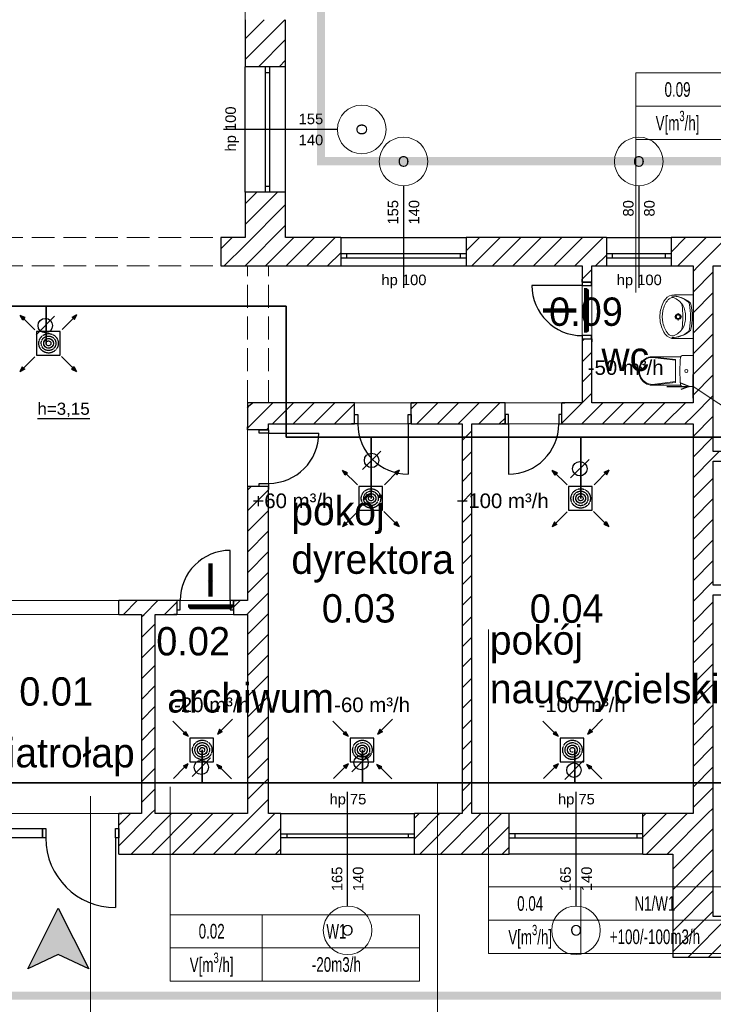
# Model space of a CAD drawing. Header units: millimetres. Extents: x -40063 to 512011, y 350190 to 687060.
# Tile 80 of 256: x 164480 to 173042, y 455093 to 467247. Entities that reach past the tile are written whole.
import ezdxf

# ---------------------------------------------------------------- set-up
doc = ezdxf.new("R2010")
doc.units = ezdxf.units.MM
for name, pattern in [('DASHDOT', [1, 0.5, -0.25, 0, -0.25]), ('DASHED', [0.75, 0.5, -0.25]), ('Krawędzie ukryte', [391.222223, 282.222223, -109])]:
    doc.linetypes.add(name, pattern=pattern)
doc.layers.get('0').update_dxf_attribs({"color": 8})
for name, color, linetype in [('2D - Ogólne', 8, 'Continuous'), ('Elementy Modelu - Strefy', 8, 'Continuous'), ('FLUID-KK-50-ARRGR', 7, 'Continuous'), ('IS_opisy', 7, 'Continuous'), ('IS_urządzenia', 7, 'Continuous'), ('J_opis pomieszczeń', 8, 'Continuous'), ('Konstrukcja - Ściany zew', 8, 'Continuous'), ('Opisy - Teksty', 8, 'Continuous'), ('Wnętrze - Umeblowanie', 8, 'Continuous'), ('X_ref', 8, 'Continuous')]:
    doc.layers.add(name, color=color, linetype=linetype)
for name, color, linetype, lineweight in [('_IS_WM_OPIS', 7, 'Continuous', 9), ('AP_nawiew N1', 5, 'Continuous', 35), ('AP_wywiew W1', 1, 'Continuous', 35), ('FLUID-BILANSE', 150, 'Continuous', 18), ('FLUID-KK', 3, 'Continuous', 35), ('J_wywiew W1.1', 30, 'Continuous', 30), ('J_zakres opracowania', 226, 'DASHDOT', 30)]:
    doc.layers.add(name, color=color, linetype=linetype, lineweight=lineweight)
doc.styles.add('ARIAL NARROW', font='ARIALN.TTF', dxfattribs={"width": 0.8})
doc.styles.add('FDBES', font='simplex.shx')
doc.styles.add('GENERATED_STYLE_1', font='arial.ttf')
doc.styles.add('GENERATED_STYLE_2', font='txt')
doc.styles.add('Schedule-Header', font='arial.ttf')
doc.styles.get("Standard").update_dxf_attribs({"font": 'arial.ttf'})
doc.dimstyles.new('FDBES', dxfattribs={"dimscale": 50, "dimtxt": 4, "dimasz": 2.5, "dimexe": 0.8, "dimexo": 2, "dimgap": 1, "dimtad": 1, "dimdsep": 46, "dimtxsty": 'FDBES', "dimcen": 2.5, "dimclrd": 4, "dimclre": 5, "dimadec": 0, "dimazin": 0, "dimtfac": 1, "dimtmove": 0, "dimatfit": 3, "dimfxl": 1, "dimarcsym": 0})

# ---------------------------------------------------------------- blocks, each defined once
blk = doc.blocks.new('*U3010')
at = {"color": 0, "linetype": 'ByBlock', "lineweight": -2}
for p, q in [((270, 0, 20), (-270, 0, 20)), ((250, 0), (-250, 0)), ((250, 0, -20), (-250, 0, -20)), ((250, 0, -20), (250, 0)), ((270, 0), (250, 0)), ((-250, 0), (-270, 0)), ((-250, 0, -20), (-250, 0))]:
    blk.add_line(p, q, dxfattribs=at)
at = {"linetype": 'Continuous', "lineweight": -3}
for p, q in [((270, 0, 20), (-270, 0, 20)), ((-270, 0, 20), (270, 0, 20))]:
    blk.add_line(p, q, dxfattribs=at)
blk = doc.blocks.new('A$C652FADA9')
at = {"layer": 'IS_urządzenia', "color": 1}
for p, q in [((601, 601), (735, 735)), ((134, 575), (0, 709)), ((578, 610), (550, 548)), ((593, 595), (578, 610)), ((141, 569), (126, 553)), ((126, 553), (188, 525)), ((141, 569), (156, 585)), ((156, 585), (188, 525)), ((504, 502), (212, 502)), ((212, 502), (212, 210)), ((504, 210), (504, 502)), ((610, 580), (550, 548)), ((593, 595), (610, 580)), ((142, 139), (8, 5)), ((131, 158), (190, 190)), ((147, 143), (131, 158)), ((147, 143), (163, 128)), ((163, 128), (190, 190)), ((212, 210), (504, 210)), ((605, 149), (543, 177)), ((575, 117), (543, 177)), ((590, 133), (575, 117)), ((590, 133), (605, 149)), ((590, 134), (725, 0))]:
    blk.add_line(p, q, dxfattribs=at)
at = {"layer": 'IS_urządzenia', "color": 1, "linetype": 'ByBlock', "lineweight": 100}
blk.add_line((363, 356), (363, 356), dxfattribs=at)
at = {"layer": 'IS_urządzenia', "color": 1, "linetype": 'DASHED'}
for radius in [120, 90, 60, 30]:
    blk.add_circle((363, 356), radius, dxfattribs=at)
at = {"layer": 'IS_urządzenia', "color": 1, "linetype": 'ByBlock', "lineweight": -2}
blk.add_circle((363, 356), 60, dxfattribs=at)
at = {"layer": 'IS_urządzenia', "color": 1, "linetype": 'Continuous', "extrusion": (0, 0, -1)}
for points in [[(-550, 548), (-593, 595), (-578, 610)], [(-188, 525), (-141, 569), (-126, 553)], [(-141, 569), (-188, 525), (-156, 585)], [(-593, 595), (-550, 548), (-610, 580)], [(-147, 143), (-190, 190), (-131, 158)], [(-190, 190), (-147, 143), (-163, 128)], [(-543, 177), (-590, 133), (-605, 149)], [(-590, 133), (-543, 177), (-575, 117)]]:
    blk.add_solid(points, dxfattribs=at)
at = {"layer": 'IS_urządzenia', "color": 1}
for points in [[(140, 581), (170, 540), (128, 569)], [(607, 595), (566, 566), (595, 607)], [(136, 145), (177, 174), (148, 133)], [(585, 128), (555, 170), (596, 140)]]:
    blk.add_solid(points, dxfattribs=at)
blk = doc.blocks.new('A$C641D9A09')
at = {"layer": 'IS_urządzenia', "color": 7}
blk.add_line((0, 0), (229, 229), dxfattribs=at)
blk.add_circle((114, 114), 88.9, dxfattribs=at)
blk = doc.blocks.new('A$C652FA4B4')
blk.add_blockref('A$C641D9A09', (0, 0))
blk = doc.blocks.new('fdgdfg')
at = {"layer": '2D - Ogólne', "linetype": 'Krawędzie ukryte', "lineweight": 13}
for p, q in [((-180620, 456120), (-176720, 456120)), ((-180620, 455770), (-176719, 455770)), ((-176390, 454080), (-176390, 455770)), ((-176130, 454080), (-176130, 455770))]:
    blk.add_line(p, q, dxfattribs=at)
at = {"layer": 'Elementy Modelu - Strefy', "linetype": 'Continuous', "lineweight": 0}
for p, q in [((-176420, 456120), (-176420, 467540)), ((-176719, 455770), (-176720, 456120)), ((-176720, 456120), (-176420, 456120)), ((-172259, 455770), (-176719, 455770)), ((-172259, 454080), (-172259, 455770)), ((-172139, 454080), (-172139, 455770)), ((-172139, 455770), (-170890, 455770)), ((-170890, 455770), (-170890, 454080)), ((-176390, 451640), (-176390, 454080)), ((-176390, 454080), (-172259, 454080)), ((-170890, 454080), (-172139, 454080)), ((-176130, 449010), (-176130, 453820)), ((-176130, 453820), (-173740, 453820)), ((-173740, 453820), (-173740, 449010)), ((-173620, 449010), (-173620, 453820)), ((-173620, 453820), (-170890, 453820)), ((-170890, 453820), (-170890, 449010)), ((-180860, 451640), (-176390, 451640)), ((-179710, 451470), (-177700, 451470)), ((-177700, 451470), (-177700, 449010)), ((-177530, 449010), (-177530, 451470)), ((-177530, 451470), (-176390, 451470)), ((-176390, 451470), (-176390, 449010)), ((-177700, 449010), (-179710, 449010)), ((-176390, 449010), (-177530, 449010)), ((-173740, 449010), (-176130, 449010)), ((-170890, 449010), (-173620, 449010))]:
    blk.add_line(p, q, dxfattribs=at)
at = {"layer": 'Konstrukcja - Ściany zew', "linetype": 'Continuous'}
for p, q in [((-176420, 458573), (-176183, 458810)), ((-176420, 458318), (-175928, 458810)), ((-176420, 458810), (-176420, 458230)), ((-175920, 458230), (-175920, 458810)), ((-176254, 458230), (-175920, 458564)), ((-175999, 458230), (-175920, 458309)), ((-176170, 458230), (-176420, 458230)), ((-176420, 456680), (-176420, 458230)), ((-176120, 458230), (-176170, 458230)), ((-176170, 458155), (-176170, 458230)), ((-176120, 458230), (-176170, 458230)), ((-175920, 458230), (-176120, 458230)), ((-176120, 458230), (-176120, 458155)), ((-175920, 456680), (-175920, 458230)), ((-176120, 458155), (-176170, 458155)), ((-176170, 456755), (-176170, 458155)), ((-176120, 458155), (-176120, 456755)), ((-175280, 457455), (-176689, 457455)), ((-176170, 456680), (-176170, 456755)), ((-176170, 456755), (-176120, 456755)), ((-176120, 456755), (-176120, 456680)), ((-174465, 456760), (-174465, 455502)), ((-171560, 456760), (-171560, 455502)), ((-176420, 456536), (-176277, 456680)), ((-176420, 456282), (-176022, 456680)), ((-176170, 456680), (-176420, 456680)), ((-176420, 456680), (-176420, 456120)), ((-176120, 456680), (-176170, 456680)), ((-176120, 456680), (-176170, 456680)), ((-175920, 456680), (-176120, 456680)), ((-175920, 456120), (-175920, 456680)), ((-176420, 456027), (-175920, 456527)), ((-176420, 455773), (-175920, 456273)), ((-176720, 455982), (-176582, 456120)), ((-176420, 456120), (-176720, 456120)), ((-176720, 456120), (-176720, 455770)), ((-176168, 455770), (-175818, 456120)), ((-175240, 456120), (-175920, 456120)), ((-175914, 455770), (-175564, 456120)), ((-175659, 455770), (-175309, 456120)), ((-175240, 456120), (-175240, 455920)), ((-175240, 456120), (-173690, 456120)), ((-173690, 455957), (-173527, 456120)), ((-173690, 456120), (-173690, 455920)), ((-171960, 456120), (-173690, 456120)), ((-173623, 455770), (-173273, 456120)), ((-173368, 455770), (-173018, 456120)), ((-173114, 455770), (-172764, 456120)), ((-172859, 455770), (-172509, 456120)), ((-172605, 455770), (-172255, 456120)), ((-172350, 455770), (-172000, 456120)), ((-171960, 456120), (-171960, 455920)), ((-171960, 456120), (-171160, 456120)), ((-171160, 455941), (-170982, 456120)), ((-171160, 456120), (-171160, 455920)), ((-170110, 456120), (-171160, 456120)), ((-171077, 455770), (-170727, 456120)), ((-170823, 455770), (-170473, 456120)), ((-176677, 455770), (-176420, 456027)), ((-175405, 455770), (-175240, 455934)), ((-175240, 455920), (-175240, 455870)), ((-175165, 455920), (-175240, 455920)), ((-175240, 455920), (-175240, 455870)), ((-175240, 455870), (-175240, 455770)), ((-175240, 455870), (-175165, 455870)), ((-175165, 455870), (-175165, 455920)), ((-173765, 455920), (-175165, 455920)), ((-175165, 455870), (-173765, 455870)), ((-173690, 455920), (-173765, 455920)), ((-173765, 455920), (-173765, 455870)), ((-173765, 455870), (-173690, 455870)), ((-173690, 455920), (-173690, 455870)), ((-173690, 455920), (-173690, 455870)), ((-173690, 455870), (-173690, 455770)), ((-172095, 455770), (-171960, 455905)), ((-171960, 455920), (-171960, 455870)), ((-171885, 455920), (-171960, 455920)), ((-171960, 455920), (-171960, 455870)), ((-171960, 455870), (-171960, 455770)), ((-171960, 455870), (-171885, 455870)), ((-171885, 455870), (-171885, 455920)), ((-171235, 455920), (-171885, 455920)), ((-171885, 455870), (-171235, 455870)), ((-171160, 455920), (-171235, 455920)), ((-171235, 455920), (-171235, 455870)), ((-171235, 455870), (-171160, 455870)), ((-171160, 455920), (-171160, 455870)), ((-171160, 455920), (-171160, 455870)), ((-171160, 455870), (-171160, 455770)), ((-176720, 455770), (-176420, 455770)), ((-176423, 455770), (-176420, 455773)), ((-176420, 455770), (-175240, 455770)), ((-175240, 455770), (-173690, 455770)), ((-173690, 455770), (-172259, 455770)), ((-172259, 455770), (-172259, 455570)), ((-172139, 455770), (-171960, 455770)), ((-172139, 455570), (-172139, 455770)), ((-171960, 455770), (-171160, 455770)), ((-171160, 455770), (-170890, 455770)), ((-170890, 455702), (-170823, 455770)), ((-170890, 455770), (-170890, 454080)), ((-170640, 455770), (-170110, 455770)), ((-170640, 453480), (-170640, 455770)), ((-172259, 455606), (-172140, 455725)), ((-170890, 455448), (-170640, 455698)), ((-172259, 455530), (-172879, 455530)), ((-172259, 455570), (-172259, 455607)), ((-172259, 455570), (-172259, 455607)), ((-172259, 455570), (-172144, 455570)), ((-172259, 455570), (-172259, 455530)), ((-172144, 455570), (-172259, 455570)), ((-172259, 455570), (-172144, 455570)), ((-172259, 455530), (-172144, 455530)), ((-172144, 455570), (-172139, 455570)), ((-172144, 455530), (-172144, 455570)), ((-172144, 455570), (-172139, 455570)), ((-172139, 455570), (-172139, 455607)), ((-172139, 455570), (-172139, 455607)), ((-170890, 455193), (-170640, 455443)), ((-170890, 454939), (-170640, 455189)), ((-172144, 454910), (-172259, 454910)), ((-172259, 454910), (-172259, 454870)), ((-172144, 454870), (-172144, 454910)), ((-170890, 454684), (-170640, 454934)), ((-172259, 454843), (-172232, 454870)), ((-172259, 454870), (-172259, 454833)), ((-172259, 454870), (-172144, 454870)), ((-172259, 454870), (-172259, 454080)), ((-172259, 454870), (-172144, 454870)), ((-172259, 454870), (-172144, 454870)), ((-172259, 454870), (-172259, 454833)), ((-172144, 454870), (-172139, 454870)), ((-172144, 454870), (-172139, 454870)), ((-172139, 454870), (-172139, 454833)), ((-172139, 454080), (-172139, 454870)), ((-172139, 454870), (-172139, 454833)), ((-172259, 454588), (-172139, 454708)), ((-170890, 454429), (-170640, 454679)), ((-172259, 454334), (-172139, 454454)), ((-170890, 454175), (-170640, 454425)), ((-172258, 454080), (-172139, 454199)), ((-170890, 453920), (-170640, 454170)), ((-176390, 454080), (-176390, 453747)), ((-175069, 454080), (-176390, 454080)), ((-176390, 454021), (-176361, 454050)), ((-176361, 454050), (-176331, 454080)), ((-176233, 453923), (-176076, 454080)), ((-176082, 453820), (-175822, 454080)), ((-175827, 453820), (-175567, 454080)), ((-175573, 453820), (-175313, 454080)), ((-175318, 453820), (-175069, 454069)), ((-175069, 454080), (-175106, 454080)), ((-175069, 454080), (-175106, 454080)), ((-175069, 453935), (-175069, 454080)), ((-175069, 453935), (-175069, 454080)), ((-174369, 454005), (-174295, 454080)), ((-174369, 454080), (-174332, 454080)), ((-174369, 453935), (-174369, 454080)), ((-173209, 454080), (-174369, 454080)), ((-174369, 453935), (-174369, 454080)), ((-174369, 454080), (-174332, 454080)), ((-174300, 453820), (-174040, 454080)), ((-174045, 453820), (-173785, 454080)), ((-173791, 453820), (-173531, 454080)), ((-173536, 453820), (-173276, 454080)), ((-173209, 454080), (-173246, 454080)), ((-173209, 454080), (-173246, 454080)), ((-173209, 453935), (-173209, 454080)), ((-173209, 453935), (-173209, 454080)), ((-172509, 453829), (-172258, 454080)), ((-172509, 454080), (-172472, 454080)), ((-172509, 453935), (-172509, 454080)), ((-172259, 454080), (-172509, 454080)), ((-172509, 453935), (-172509, 454080)), ((-172509, 454080), (-172472, 454080)), ((-172263, 453820), (-172003, 454080)), ((-170890, 454080), (-172139, 454080)), ((-172009, 453820), (-171749, 454080)), ((-171754, 453820), (-171494, 454080)), ((-171500, 453820), (-171240, 454080)), ((-171245, 453820), (-170985, 454080)), ((-175069, 453820), (-175069, 453935)), ((-175069, 453935), (-175029, 453935)), ((-175069, 453820), (-175069, 453935)), ((-175069, 453820), (-175069, 453935)), ((-175029, 453935), (-175029, 453820)), ((-174409, 453820), (-174409, 453935)), ((-174409, 453935), (-174369, 453935)), ((-174369, 453820), (-174369, 453935)), ((-174369, 453935), (-174369, 453820)), ((-174369, 453820), (-174369, 453935)), ((-173209, 453820), (-173209, 453935)), ((-173169, 453935), (-173209, 453935)), ((-173209, 453935), (-173209, 453820)), ((-173209, 453820), (-173209, 453935)), ((-173169, 453820), (-173169, 453935)), ((-172509, 453935), (-172549, 453935)), ((-172549, 453935), (-172549, 453820)), ((-172509, 453820), (-172509, 453935)), ((-172509, 453820), (-172509, 453935)), ((-172509, 453820), (-172509, 453935)), ((-176390, 453766), (-176233, 453923)), ((-176130, 453747), (-176130, 453820)), ((-176130, 453820), (-175069, 453820)), ((-175069, 453820), (-175106, 453820)), ((-175069, 453820), (-175106, 453820)), ((-175029, 453820), (-175069, 453820)), ((-174369, 453820), (-174409, 453820)), ((-174409, 453820), (-174409, 453200)), ((-174369, 453820), (-174332, 453820)), ((-174369, 453820), (-173740, 453820)), ((-174369, 453820), (-174332, 453820)), ((-173740, 453820), (-173740, 449010)), ((-173620, 449010), (-173620, 453820)), ((-173620, 453820), (-173209, 453820)), ((-173282, 453820), (-173209, 453893)), ((-173209, 453820), (-173246, 453820)), ((-173209, 453820), (-173246, 453820)), ((-173209, 453820), (-173169, 453820)), ((-173169, 453820), (-173169, 453200)), ((-172549, 453820), (-172509, 453820)), ((-172509, 453820), (-172472, 453820)), ((-172509, 453820), (-170890, 453820)), ((-172509, 453820), (-172472, 453820)), ((-170991, 453820), (-170890, 453920)), ((-170890, 453666), (-170640, 453916)), ((-170890, 453820), (-170890, 449010)), ((-176390, 453747), (-176390, 453784)), ((-176390, 453747), (-176390, 453784)), ((-176245, 453747), (-176390, 453747)), ((-176245, 453747), (-176390, 453747)), ((-176130, 453747), (-176245, 453747)), ((-176245, 453707), (-176245, 453747)), ((-176245, 453747), (-176130, 453747)), ((-176130, 453747), (-176245, 453747)), ((-176130, 453707), (-176245, 453707)), ((-176155, 453747), (-176130, 453771)), ((-176130, 453747), (-176130, 453784)), ((-176130, 453747), (-176130, 453784)), ((-176130, 453747), (-176130, 453707)), ((-176130, 453707), (-175510, 453707)), ((-173740, 453616), (-173620, 453736)), ((-170890, 453411), (-170640, 453661)), ((-173740, 453361), (-173620, 453481)), ((-170640, 453407), (-170567, 453480)), ((-168279, 453480), (-170640, 453480)), ((-170890, 453157), (-170640, 453407)), ((-170640, 451830), (-170640, 453360)), ((-170640, 453360), (-170260, 453360)), ((-173740, 453107), (-173620, 453227)), ((-176245, 453047), (-176245, 453087)), ((-176245, 453087), (-176130, 453087)), ((-176130, 453087), (-176130, 453047)), ((-170890, 452902), (-170640, 453152)), ((-176390, 453002), (-176345, 453047)), ((-176390, 453047), (-176390, 453010)), ((-176245, 453047), (-176390, 453047)), ((-176390, 453047), (-176390, 451640)), ((-176245, 453047), (-176390, 453047)), ((-176390, 453047), (-176390, 453010)), ((-176390, 452748), (-176130, 453008)), ((-176130, 453047), (-176245, 453047)), ((-176130, 453047), (-176245, 453047)), ((-176130, 453047), (-176245, 453047)), ((-176130, 453047), (-176130, 453010)), ((-176130, 449010), (-176130, 453047)), ((-176130, 453047), (-176130, 453010)), ((-173740, 452852), (-173620, 452972)), ((-170890, 452648), (-170640, 452898)), ((-176390, 452493), (-176130, 452753)), ((-173740, 452598), (-173620, 452718)), ((-170890, 452393), (-170640, 452643)), ((-176390, 452239), (-176130, 452499)), ((-173740, 452343), (-173620, 452463)), ((-170890, 452138), (-170640, 452388)), ((-176603, 451640), (-176603, 452260)), ((-176390, 451984), (-176130, 452244)), ((-173740, 452089), (-173620, 452209)), ((-170890, 451884), (-170640, 452134)), ((-176390, 451730), (-176130, 451990)), ((-173740, 451834), (-173620, 451954)), ((-170890, 451629), (-170640, 451879)), ((-170260, 451830), (-170640, 451830)), ((-177263, 451640), (-177980, 451640)), ((-177980, 451470), (-177980, 451640)), ((-177923, 451470), (-177753, 451640)), ((-177668, 451470), (-177498, 451640)), ((-177414, 451470), (-177263, 451620)), ((-177263, 451640), (-177300, 451640)), ((-177263, 451640), (-177300, 451640)), ((-177263, 451640), (-177263, 451525)), ((-177223, 451640), (-177263, 451640)), ((-177263, 451640), (-177263, 451525)), ((-177263, 451640), (-177263, 451525)), ((-177223, 451525), (-177223, 451640)), ((-176563, 451640), (-176603, 451640)), ((-176603, 451640), (-176603, 451525)), ((-176563, 451557), (-176480, 451640)), ((-176563, 451640), (-176526, 451640)), ((-176563, 451640), (-176563, 451525)), ((-176390, 451640), (-176563, 451640)), ((-176563, 451525), (-176563, 451640)), ((-176563, 451640), (-176563, 451525)), ((-176563, 451640), (-176526, 451640)), ((-176390, 451475), (-176130, 451735)), ((-173740, 451579), (-173620, 451699)), ((-170890, 451375), (-170640, 451625)), ((-170640, 449010), (-170640, 451710)), ((-170640, 451710), (-168279, 451710)), ((-177263, 451525), (-177263, 451470)), ((-177263, 451525), (-177223, 451525)), ((-177263, 451525), (-177263, 451470)), ((-176603, 451525), (-176563, 451525)), ((-176563, 451525), (-176563, 451470)), ((-176563, 451525), (-176563, 451470)), ((-177980, 451470), (-177700, 451470)), ((-177700, 451438), (-177668, 451470)), ((-177700, 451470), (-177700, 449010)), ((-177530, 449010), (-177530, 451470)), ((-177530, 451470), (-177263, 451470)), ((-177263, 451470), (-177300, 451470)), ((-177263, 451470), (-177300, 451470)), ((-176563, 451470), (-176526, 451470)), ((-176563, 451470), (-176390, 451470)), ((-176563, 451470), (-176526, 451470)), ((-176395, 451470), (-176390, 451475)), ((-176390, 451220), (-176130, 451480)), ((-176390, 451470), (-176390, 449010)), ((-173740, 451325), (-173620, 451445)), ((-177700, 451183), (-177530, 451353)), ((-170890, 451120), (-170640, 451370)), ((-176390, 450966), (-176130, 451226)), ((-173740, 451070), (-173620, 451190)), ((-177700, 450929), (-177530, 451099)), ((-170890, 450866), (-170640, 451116)), ((-176390, 450711), (-176130, 450971)), ((-173740, 450816), (-173620, 450936)), ((-177700, 450674), (-177530, 450844)), ((-170890, 450611), (-170640, 450861)), ((-176390, 450457), (-176130, 450717)), ((-173740, 450561), (-173620, 450681)), ((-177700, 450420), (-177530, 450590)), ((-170890, 450357), (-170640, 450607)), ((-176390, 450202), (-176130, 450462)), ((-173740, 450307), (-173620, 450427)), ((-177700, 450165), (-177530, 450335)), ((-170890, 450102), (-170640, 450352)), ((-176390, 449948), (-176130, 450208)), ((-173740, 450052), (-173620, 450172)), ((-177700, 449910), (-177530, 450080)), ((-170890, 449847), (-170640, 450097)), ((-176390, 449693), (-176130, 449953)), ((-173740, 449798), (-173620, 449918)), ((-177700, 449656), (-177530, 449826)), ((-170890, 449593), (-170640, 449843)), ((-176390, 449439), (-176130, 449699)), ((-177700, 449401), (-177530, 449571)), ((-173740, 449543), (-173620, 449663)), ((-170890, 449338), (-170640, 449588)), ((-176390, 449184), (-176130, 449444)), ((-177700, 449147), (-177530, 449317)), ((-173740, 449288), (-173620, 449408)), ((-170890, 449084), (-170640, 449334)), ((-176310, 449010), (-176130, 449189)), ((-175155, 447870), (-175155, 449278)), ((-172335, 447870), (-172335, 449278)), ((-177583, 449010), (-177530, 449062)), ((-173740, 449034), (-173620, 449154)), ((-170710, 449010), (-170640, 449079)), ((-177980, 448867), (-177837, 449010)), ((-177980, 448612), (-177583, 449010)), ((-177980, 449010), (-177943, 449010)), ((-177980, 448825), (-177980, 449010)), ((-177700, 449010), (-177980, 449010)), ((-177980, 448825), (-177980, 449010)), ((-177980, 449010), (-177943, 449010)), ((-177828, 448510), (-177328, 449010)), ((-177573, 448510), (-177073, 449010)), ((-176390, 449010), (-177530, 449010)), ((-177319, 448510), (-176819, 449010)), ((-177064, 448510), (-176564, 449010)), ((-176810, 448510), (-176310, 449010)), ((-176555, 448510), (-176055, 449010)), ((-175980, 449010), (-176130, 449010)), ((-175980, 448760), (-175980, 449010)), ((-175980, 449010), (-174330, 449010)), ((-174330, 448953), (-174273, 449010)), ((-174330, 448698), (-174019, 449010)), ((-174330, 448760), (-174330, 449010)), ((-173740, 449010), (-174330, 449010)), ((-174264, 448510), (-173764, 449010)), ((-174010, 448510), (-173510, 449010)), ((-173755, 448510), (-173255, 449010)), ((-173160, 449010), (-173620, 449010)), ((-173160, 448760), (-173160, 449010)), ((-171510, 449010), (-173160, 449010)), ((-171510, 448973), (-171473, 449010)), ((-171510, 448718), (-171219, 449010)), ((-171510, 448760), (-171510, 449010)), ((-170890, 449010), (-171510, 449010)), ((-171464, 448510), (-170964, 449010)), ((-171210, 448510), (-170710, 449010)), ((-170640, 447740), (-170640, 449010)), ((-179440, 448825), (-178920, 448825)), ((-178920, 448825), (-178920, 448710)), ((-178920, 448825), (-178880, 448825)), ((-178920, 448710), (-178920, 448825)), ((-178880, 448825), (-178880, 448710)), ((-178020, 448710), (-178020, 448825)), ((-178020, 448825), (-177980, 448825)), ((-177980, 448710), (-177980, 448825)), ((-177980, 448825), (-177980, 448710)), ((-177980, 448710), (-177980, 448825)), ((-176301, 448510), (-175980, 448830)), ((-173501, 448510), (-173160, 448850)), ((-171140, 448325), (-170640, 448825)), ((-178920, 448710), (-179440, 448710)), ((-178880, 448710), (-178920, 448710)), ((-177980, 448710), (-178020, 448710)), ((-178020, 448710), (-178020, 447850)), ((-177980, 448510), (-177980, 448710)), ((-177980, 448510), (-177980, 448710)), ((-177980, 448510), (-177980, 448710)), ((-175980, 448710), (-175980, 448760)), ((-175980, 448760), (-175905, 448760)), ((-175980, 448710), (-175980, 448760)), ((-175980, 448510), (-175980, 448710)), ((-175905, 448710), (-175980, 448710)), ((-175905, 448760), (-175905, 448710)), ((-175905, 448760), (-174405, 448760)), ((-174405, 448710), (-175905, 448710)), ((-174405, 448710), (-174405, 448760)), ((-174405, 448760), (-174330, 448760)), ((-174330, 448710), (-174405, 448710)), ((-174330, 448710), (-174330, 448760)), ((-174330, 448710), (-174330, 448760)), ((-174330, 448510), (-174330, 448710)), ((-173160, 448710), (-173160, 448760)), ((-173085, 448760), (-173160, 448760)), ((-173160, 448710), (-173160, 448760)), ((-173160, 448510), (-173160, 448710)), ((-173160, 448710), (-173085, 448710)), ((-173085, 448710), (-173085, 448760)), ((-171585, 448760), (-173085, 448760)), ((-173085, 448710), (-171585, 448710)), ((-171510, 448760), (-171585, 448760)), ((-171585, 448760), (-171585, 448710)), ((-171585, 448710), (-171510, 448710)), ((-171510, 448710), (-171510, 448760)), ((-171510, 448710), (-171510, 448760)), ((-171510, 448510), (-171510, 448710)), ((-173246, 448510), (-173160, 448596)), ((-177980, 448510), (-177943, 448510)), ((-177980, 448510), (-175980, 448510)), ((-177980, 448510), (-177943, 448510)), ((-176046, 448510), (-175980, 448576)), ((-175980, 448510), (-174330, 448510)), ((-174330, 448510), (-173160, 448510)), ((-171510, 448510), (-173160, 448510)), ((-171510, 448510), (-171140, 448510)), ((-171140, 448070), (-170640, 448570)), ((-171140, 448510), (-171140, 447240)), ((-171140, 447815), (-170640, 448315)), ((-171140, 447561), (-170640, 448061)), ((-179101, 447096), (-178726, 447845)), ((-178726, 447845), (-178351, 447096)), ((-171140, 447306), (-170640, 447806)), ((-170952, 447240), (-170452, 447740)), ((-170698, 447240), (-170198, 447740)), ((-169525, 447740), (-170640, 447740)), ((-178726, 447272), (-179101, 447096)), ((-178351, 447096), (-178726, 447272)), ((-171140, 447240), (-169525, 447240))]:
    blk.add_line(p, q, dxfattribs=at)
at = {"layer": 'Konstrukcja - Ściany zew', "color": 251, "linetype": 'Continuous', "lineweight": 13}
for centre, start, end in [((-174980, 457455), 90, 270), ((-174980, 457455), 270, 90), ((-174465, 457060), 0, 180), ((-171560, 457060), 0, 180), ((-174465, 457060), 180, 0), ((-171560, 457060), 180, 0), ((-175155, 447570), 0, 180), ((-172335, 447570), 0, 180), ((-175155, 447570), 180, 0), ((-172335, 447570), 180, 0)]:
    blk.add_arc(centre, 300, start, end, dxfattribs=at)
at = {"layer": 'Konstrukcja - Ściany zew', "linetype": 'Continuous'}
for centre, radius, start, end in [((-172259, 455530), 620, 180, 270), ((-174409, 453820), 620, 180, 270), ((-173169, 453820), 620, 270, 0), ((-176130, 453707), 620, 270, 0), ((-176603, 451640), 620, 90, 180), ((-178020, 448710), 860, 180, 270)]:
    blk.add_arc(centre, radius, start, end, dxfattribs=at)
at = {"layer": 'Konstrukcja - Ściany zew', "linetype": 'Continuous', "lineweight": 13, "extrusion": (0, 0, -1)}
for points in [[(178726, 447272), (178726, 447845), (179101, 447096)], [(178726, 447845), (178726, 447272), (178351, 447096)]]:
    blk.add_solid(points, dxfattribs=at)
at = {"layer": 'Opisy - Teksty', "linetype": 'Continuous'}
blk.add_line((-178985, 453889), (-178339, 453889), dxfattribs=at)
at = {"layer": 'Wnętrze - Umeblowanie', "color": 252, "linetype": 'Continuous', "lineweight": 5}
for p, q in [((-170890, 455413), (-171119, 455413)), ((-170890, 455413), (-170890, 454873)), ((-171090, 455144), (-171119, 455144)), ((-171074, 455160), (-171074, 455189)), ((-171028, 455144), (-171057, 455144)), ((-170890, 455058), (-170890, 455229)), ((-171074, 455098), (-171074, 455127)), ((-170890, 454873), (-171119, 454873))]:
    blk.add_line(p, q, dxfattribs=at)
at = {"layer": 'Wnętrze - Umeblowanie', "color": 7, "linetype": 'Continuous', "lineweight": 5}
for p, q in [((-170890, 454664), (-171023, 454664)), ((-170890, 454664), (-170890, 454284)), ((-171044, 454649), (-171397, 454649)), ((-171397, 454649), (-171106, 454615)), ((-171397, 454640), (-171106, 454606)), ((-171106, 454474), (-171106, 454615)), ((-171106, 454474), (-171106, 454333)), ((-171397, 454308), (-171106, 454342)), ((-171397, 454299), (-171106, 454333)), ((-171044, 454299), (-171397, 454299)), ((-170890, 454284), (-171023, 454284))]:
    blk.add_line(p, q, dxfattribs=at)
at = {"layer": 'Wnętrze - Umeblowanie', "color": 252, "linetype": 'Continuous', "lineweight": 5}
for radius in [35, 25]:
    blk.add_circle((-171074, 455144), radius, dxfattribs=at)
for centre, radius, start, end in [((-171125, 455276), 137, 87.5448, 141.2546), ((-171150, 455094), 305, 48.5245, 90.6767), ((-171148, 455060), 340, 50.6648, 90.9072), ((-170857, 455130), 444, 153.7403, 175.7948), ((-170973, 455167), 293, 140.7149, 170.0022), ((-171066, 455229), 213, 141.3152, 152.8429), ((-171138, 455299), 80.9, 86.0694, 139.1984), ((-171221, 455156), 241, 32.8442, 68.4481), ((-172001, 455143), 985, 351.1796, 8.8266), ((-171225, 455163), 241, 355.394, 31.0561), ((-170978, 455289), 45, 7.8304, 48.5245), ((-170962, 455288), 45, 12.694, 50.6648), ((-172076, 455138), 1154, 0.245, 7.8304), ((-171577, 455149), 676, 359.4897, 12.694), ((-171030, 455143), 270, 175.9876, 184.0124), ((-170954, 455143), 317, 166.4334, 193.5666), ((-171225, 455124), 241, 328.9439, 4.606), ((-172076, 455150), 1154, 352.0921, 359.6775), ((-171577, 455138), 676, 347.2285, 0.4328), ((-170857, 455157), 444, 184.2052, 206.2597), ((-170973, 455120), 293, 189.9978, 219.2851), ((-171066, 455058), 213, 207.1571, 218.6848), ((-171125, 455011), 137, 218.7454, 272.4552), ((-171138, 454987), 80.9, 220.8016, 273.9306), ((-171148, 455227), 340, 269.0153, 309.2578), ((-171150, 455192), 305, 269.2458, 311.398), ((-171221, 455131), 241, 291.5519, 327.1558), ((-170978, 454997), 45, 311.398, 352.0921), ((-170962, 454999), 45, 309.2578, 347.2285)]:
    blk.add_arc(centre, radius, start, end, dxfattribs=at)
at = {"layer": 'Wnętrze - Umeblowanie', "color": 7, "linetype": 'Continuous', "lineweight": 5}
for centre, major_axis, ratio, start_param, end_param in [((-171023, 454642), (-22.3, 0), 0.989247, 4.712389, 6.173785), ((-171397, 454474), (0, 175), 0.933096, 0, 3.141593), ((-171397, 454474), (0, 166), 0.93174, 0, 3.141593), ((-169410, 454474), (-1643, 0), 0.989247, 6.178217, 6.388032), ((-171023, 454306), (-22.3, 0), 0.989247, 0.100415, 1.570796)]:
    blk.add_ellipse(centre, major_axis=major_axis, ratio=ratio, start_param=start_param, end_param=end_param, dxfattribs=at)
blk.add_ellipse((-170974, 454474), major_axis=(-18.7, 0), ratio=0.989247, dxfattribs=at)
at = {"layer": 'Elementy Modelu - Strefy', "lineweight": 13, "style": 'GENERATED_STYLE_2'}
for s, p in [('0.09', (-172668, 455031)), ('0.03', (-175473, 451369)), ('0.04', (-172906, 451366)), ('0.02', (-177517, 450963)), ('0.01', (-179208, 450343))]:
    blk.add_text(s, height=350, dxfattribs=at).set_placement(p)
at = {"layer": 'J_opis pomieszczeń', "linetype": 'Continuous', "style": 'GENERATED_STYLE_2'}
for s, height, p in [('wc', 360, (-172021, 454473)), ('pokój', 360, (-175849, 452570)), ('dyrektora', 360, (-175849, 451970)), ('pokój', 360, (-173399, 450973)), ('nauczycielski', 359.99, (-173399, 450373)), ('archiwum', 360, (-177382, 450258)), ('wiatrołap', 360, (-179710, 449581))]:
    blk.add_text(s, height=height, dxfattribs=at).set_placement(p)
at = {"layer": 'Konstrukcja - Ściany zew', "char_height": 130, "attachment_point": 7, "rotation": 90, "style": 'GENERATED_STYLE_1'}
for s, insert in [('{hp 100}', (-176495, 457183)), ('{O}', (-174913, 457385)), ('{155}', (-174528, 456281)), ('{140}', (-174268, 456281)), ('{80}', (-171623, 456380)), ('{80}', (-171363, 456380)), ('{165}', (-175218, 448053)), ('{140}', (-174958, 448053)), ('{165}', (-172398, 448053)), ('{140}', (-172138, 448053))]:
    blk.add_mtext(s, dxfattribs=dict(at, insert=insert))
at = {"layer": 'Konstrukcja - Ściany zew', "char_height": 130, "attachment_point": 7, "style": 'GENERATED_STYLE_1'}
for s, insert in [('{155}', (-175759, 457518)), ('{140}', (-175759, 457258)), ('{O}', (-174535, 456993)), ('{O}', (-171630, 456993)), ('{hp 100}', (-174737, 455494)), ('{hp 100}', (-171832, 455494)), ('{hp 75}', (-175378, 449085)), ('{hp 75}', (-172558, 449085)), ('{O}', (-175225, 447503)), ('{O}', (-172405, 447503))]:
    blk.add_mtext(s, dxfattribs=dict(at, insert=insert))
at = {"layer": 'Opisy - Teksty', "linetype": 'Continuous', "style": 'GENERATED_STYLE_1'}
blk.add_text('h=3,15', height=150, dxfattribs=at).set_placement((-178985, 453933))
blk = doc.blocks.new('A$C641D97CE')
at = {"layer": 'IS_urządzenia'}
for points in [[(50, 654), (65, 670), (3, 697), (36, 638)], [(659, 661), (675, 645), (703, 707), (643, 675)], [(44, 47), (28, 62), (0, 0), (60, 32)], [(652, 51), (637, 35), (699, 7), (667, 67)]]:
    blk.add_hatch(color=5, dxfattribs=at).paths.add_polyline_path(points)
at = {"color": 5, "linetype": 'DASHED'}
for radius in [120, 90, 60, 30]:
    blk.add_circle((353, 353), radius, dxfattribs=at)
at = {"color": 5, "linetype": 'ByBlock', "lineweight": -2}
blk.add_circle((353, 353), 60, dxfattribs=at)
at = {"layer": 'IS_urządzenia', "color": 5}
for p, q in [((65, 670), (3, 697)), ((36, 638), (3, 697)), ((50, 654), (36, 638)), ((50, 654), (65, 670)), ((643, 675), (703, 707)), ((659, 661), (643, 675)), ((659, 661), (675, 645)), ((675, 645), (703, 707)), ((495, 499), (203, 499)), ((203, 499), (203, 207)), ((495, 207), (495, 499)), ((203, 207), (495, 207)), ((28, 62), (0, 0)), ((60, 32), (0, 0)), ((44, 47), (28, 62)), ((44, 47), (60, 32)), ((652, 51), (637, 35)), ((637, 35), (699, 7)), ((652, 51), (667, 67)), ((667, 67), (699, 7))]:
    blk.add_line(p, q, dxfattribs=at)
at = {"layer": 'IS_urządzenia', "color": 5, "linetype": 'ByBlock', "lineweight": 100}
blk.add_line((353, 353), (353, 353), dxfattribs=at)
at = {"layer": 'IS_urządzenia', "color": 5}
for points in [[(15, 690), (185, 521)], [(690, 692), (520, 522)], [(16, 18), (185, 188)], [(681, 22), (511, 192)]]:
    blk.add_leader(points, dimstyle='FDBES', override={"dimscale": 20, "dimclrd": 5}, dxfattribs=at)
blk = doc.blocks.new('*U3011')
at = {"insert": (-200, 0), "char_height": 50, "attachment_point": 5, "style": 'FDBES'}
blk.add_mtext('\\P ', dxfattribs=at)
blk.add_leader([(0, 0), (-400, 0)], dimstyle='FDBES', override={"dimscale": 80, "dimtxt": 2.5, "dimasz": 2.5, "dimgap": 0.625, "dimtad": 1, "dimtxsty": 'Standard', "dimclrd": 256, "dimlwd": 65534})

msp = doc.modelspace()

# ---------------------------------------------------------------- linework, layer by layer
at = {"layer": '_IS_WM_OPIS', "color": 7}
msp.add_lwpolyline([(178827.00699, 458725.45224), (172792.3447, 462720.65578)], dxfattribs=at)
at = {"layer": 'AP_nawiew N1'}
for p, q in [((158319.64873, 463711.34096), (167769.43276, 463711.34096)), ((164806.31025, 463251.67424), (164806.31025, 463711.34096)), ((167769.43276, 463711.34096), (167769.43276, 462092.84449)), ((167769.43276, 462092.84449), (173929.07163, 462092.84449)), ((168816.83304, 461337.65499), (168816.83304, 462092.84449)), ((171405.41375, 461337.65499), (171405.41375, 462092.84449))]:
    msp.add_line(p, q, dxfattribs=at)
at = {"layer": 'AP_wywiew W1'}
for p, q in [((166733.05894, 458233.4775), (166733.05894, 457825.88963)), ((168710.08521, 458233.4775), (168710.08521, 457825.88963)), ((171332.66939, 458233.44937), (171332.66939, 457825.88963)), ((173575.6868, 457825.88963), (162956.94517, 457825.88963))]:
    msp.add_line(p, q, dxfattribs=at)
at = {"layer": 'FLUID-BILANSE'}
for p, q in [((172087.59794, 463879.77722), (172087.59794, 466589.14513)), ((170268.5384, 459719.94766), (170268.5384, 455720.57975)), ((169638.22545, 457821.86822), (169638.22545, 453822.50031)), ((166336.42032, 457777.69048), (166336.42032, 455378.32257)), ((165351.91034, 457661.40823), (165351.91034, 453812.04032))]:
    msp.add_line(p, q, dxfattribs=at)
for points in [[(172087.59794, 466178.57233), (172087.59794, 466589.14513), (173226.1385, 466589.14513), (173226.1385, 466178.57233)], [(172087.59794, 465767.99953), (172087.59794, 466178.57233), (173226.1385, 466178.57233), (173226.1385, 465767.99953)], [(170268.5384, 456131.15255), (170268.5384, 456541.72535), (171407.07896, 456541.72535), (171407.07896, 456131.15255)], [(171407.07896, 456131.15255), (171407.07896, 456541.72535), (173347.8344, 456541.72535), (173347.8344, 456131.15255)], [(166336.42032, 455788.89537), (166336.42032, 456199.46817), (167474.96088, 456199.46817), (167474.96088, 455788.89537)], [(167474.96088, 455788.89537), (167474.96088, 456199.46817), (169415.71632, 456199.46817), (169415.71632, 455788.89537)], [(170268.5384, 455720.57975), (170268.5384, 456131.15255), (171407.07896, 456131.15255), (171407.07896, 455720.57975)], [(171407.07896, 455720.57975), (171407.07896, 456131.15255), (173347.8344, 456131.15255), (173347.8344, 455720.57975)], [(166336.42032, 455378.32257), (166336.42032, 455788.89537), (167474.96088, 455788.89537), (167474.96088, 455378.32257)], [(167474.96088, 455378.32257), (167474.96088, 455788.89537), (169415.71632, 455788.89537), (169415.71632, 455378.32257)]]:
    msp.add_lwpolyline(points, close=True, dxfattribs=at)
at = {"layer": 'J_wywiew W1.1'}
for p, q in [((172792.3447, 462575.66101), (172792.3447, 462865.65054)), ((172469.6894, 462720.65578), (172744.19601, 462720.65578)), ((172744.19601, 462720.65578), (172641.86572, 462761.01062)), ((172744.19601, 462720.65578), (172641.86572, 462680.30093))]:
    msp.add_line(p, q, dxfattribs=at)
at = {"layer": 'J_zakres opracowania', "ltscale": 1000, "const_width": 100}
msp.add_lwpolyline([(145238.97833, 455200), (179698.13773, 455200), (179698.13773, 465499.99363), (168198.34775, 465499.99363), (168198.34775, 475277.34862), (179787.48799, 475277.34862), (179787.48799, 507377.27761), (172267.92013, 507377.27761), (172267.92013, 513264.6274), (178887.83809, 513264.6274), (178887.83809, 519214.61675), (169238.45678, 519214.61675), (169238.45678, 523014.48912), (139342.26689, 523014.48912), (139342.26689, 512420.85011), (168578.26628, 512420.85011), (168578.26628, 488928.49204), (155218.96566, 488928.49204), (155218.96566, 468968.52781), (145238.97833, 468968.52781), (145238.97833, 455200)], dxfattribs=at)

# ---------------------------------------------------------------- block references
for p in [(164482.89524, 462899.00235), (168463.41803, 460984.9831), (171051.99874, 460984.9831)]:
    msp.add_blockref('A$C641D97CE', p)
at = {"layer": 'FLUID-KK', "linetype": 'Continuous', "extrusion": (-1, 4.71489e-15, 6.12323e-17), "xscale": 1.016, "yscale": 1.016, "zscale": 1.016, "rotation": 360}
msp.add_blockref('*U3010', (-463657.99418, 0, -171477.18604), dxfattribs=at)
at = {"layer": 'FLUID-KK', "linetype": 'Continuous', "extrusion": (4.65366e-15, 1, 6.12323e-17), "xscale": 1.016, "yscale": 1.016, "zscale": 1.016, "rotation": 360}
msp.add_blockref('*U3010', (-166834.5013, 0, 460000.45468), dxfattribs=at)
at = {"layer": 'FLUID-KK-50-ARRGR', "xscale": 1.016, "yscale": 1.016, "zscale": 1.016}
for p, rotation in [((171350.18604, 463657.99418), 359.9999999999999), ((166834.5013, 460127.45468), 269.9999999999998)]:
    msp.add_blockref('*U3011', p, dxfattribs=dict(at, rotation=rotation))
at = {"layer": 'IS_opisy'}
for name, p in [('A$C652FA4B4', (164681.24555, 463356.44291)), ('A$C652FA4B4', (168710.19789, 461693.11826)), ('A$C652FA4B4', (171280.34906, 461590.18505)), ('A$C652FADA9', (166370.05894, 457877.57648)), ('A$C652FADA9', (168347.08521, 457877.57648)), ('A$C652FADA9', (170939.6694, 457877.57648)), ('A$C652FA4B4', (168580.26084, 457962.50968)), ('A$C652FA4B4', (166607.99425, 457904.61887)), ('A$C652FA4B4', (171207.60469, 457869.55483))]:
    msp.add_blockref(name, p, dxfattribs=at)
at = {"layer": 'X_ref'}
msp.add_blockref('fdgdfg', (343682.59615, 8436.71479), dxfattribs=at)

# ---------------------------------------------------------------- texts
at = {"layer": 'FLUID-BILANSE', "char_height": 180, "attachment_point": 5, "style": 'ARIAL NARROW'}
for s, insert, width in [('0.09', (172600.81394, 466383.85873), 1026.432), ('\\A1;V[m\\H0.7x;\\S3^ ;\\H1.4286x;/h]', (172600.81394, 465973.28593), 1026.432), ('0.04', (170781.7544, 456336.43895), 1026.432), ('N1/W1', (172321.4024, 456336.43895), 2052.864), ('0.02', (166849.63632, 455994.18177), 1026.432), ('W1', (168389.28432, 455994.18177), 2052.864), ('\\A1;V[m\\H0.7x;\\S3^ ;\\H1.4286x;/h]', (170781.7544, 455925.86615), 1026.432), ('+100/-100m3/h', (172321.4024, 455925.86615), 2052.864), ('\\A1;V[m\\H0.7x;\\S3^ ;\\H1.4286x;/h]', (166849.63632, 455583.60897), 1026.432), ('-20m3/h', (168389.28432, 455583.60897), 2052.864)]:
    msp.add_mtext(s, dxfattribs=dict(at, insert=insert, width=width))
at = {"layer": 'IS_opisy', "color": 7, "char_height": 180, "attachment_point": 5, "style": 'Schedule-Header'}
for s, insert in [('-50 m³/h', (171960.31665, 462951.626)), ('+60 m³/h', (167852.0657, 461307.11418)), ('+100 m³/h', (170440.64641, 461307.11418)), ('-20 m³/h', (166853.13668, 458788.88617)), ('-60 m³/h', (168830.16295, 458788.88617)), ('-100 m³/h', (171422.74714, 458788.88617))]:
    msp.add_mtext(s, dxfattribs=dict(at, insert=insert))

doc.saveas('drawing.dxf')
